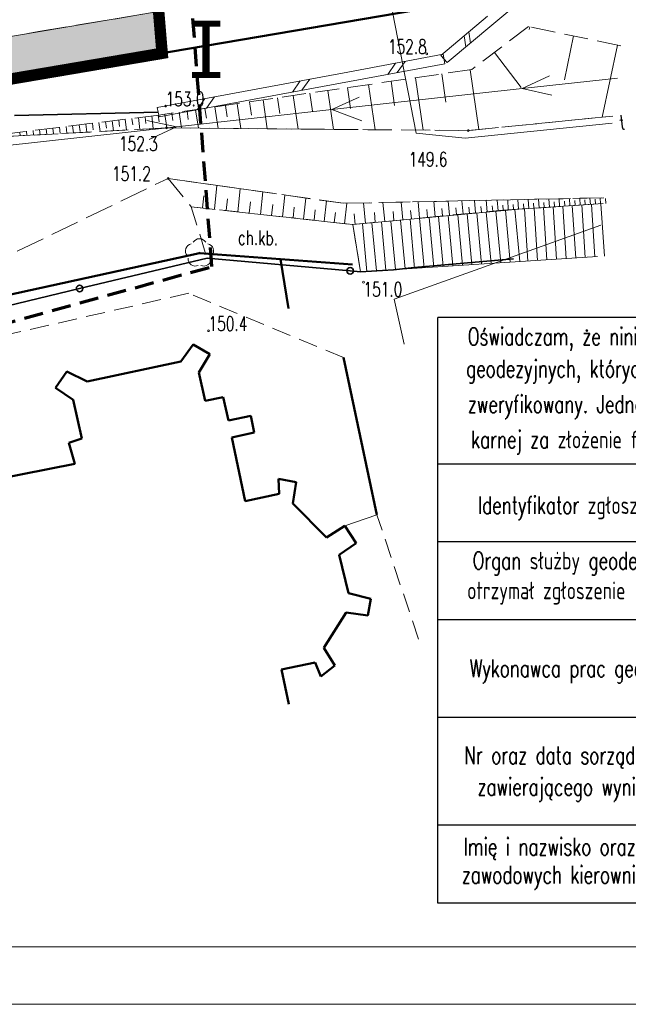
# Model space of a CAD drawing. Header units: feet. Extents: x 7492985 to 7493694, y 5986539 to 5988015.
# Tile 6 of 32: x 7493228 to 7493260, y 5986539 to 5986590. Entities that reach past the tile are written whole.
import ezdxf
from ezdxf.enums import TextEntityAlignment as Align

# ---------------------------------------------------------------- set-up
doc = ezdxf.new("R2010")
doc.units = ezdxf.units.FT
doc.header["$MEASUREMENT"] = 0
for name, pattern in [('1', [0]), ('1_1', [0]), ('1_14', [1, -1]), ('1_OTKC', [1.5, 1, -0.5]), ('1_OTKJ', [2, 1.5, -0.5]), ('1_OTKS', [0]), ('1_OTKSG', [0]), ('1_OTKU', [2, 1.5, -0.5]), ('1_OTRK', [1.75, 1.25, -0.5]), ('1_OTRKG', [1.75, 1.25, -0.5]), ('2', [1.5, 1, -0.5]), ('2_EGBU_A', [0]), ('3_SUEP_A', [0]), ('3_SUTP_A', [0]), ('3_SUWP', [0]), ('GDE', [0]), ('HIDDEN2', [4.7625, 3.175, -1.5875]), ('UPX', [0])]:
    doc.linetypes.add(name, pattern=pattern)
doc.layers.get('0').update_dxf_attribs({"color": 250, "linetype": 'CONTINUOUS', "lineweight": 100})
doc.layers.add('_k_niewidoczna', color=72, linetype='CONTINUOUS', lineweight=9, plot=False)
for name, color, linetype, lineweight in [('_k_opis', 1, 'CONTINUOUS', 13), ('_k_tabela', 7, 'CONTINUOUS', 13), ('_k_widok', 7, 'CONTINUOUS', 18), ('_k_zarys', 7, 'HIDDEN2', 20), ('_k_ściany', 7, 'CONTINUOUS', 35), ('DZIALKI_L_1', 2, '1', 50), ('EDZPD_L_0', 7, '1', 18), ('EGBB_L_0', 250, '2_EGBU_A', 50), ('OTD_L_12', 7, 'CONTINUOUS', 18), ('OTK_E_T_1', 7, 'CONTINUOUS', 0), ('OTK_L_0', 7, '1_OTKJ', 18), ('OTK_L_2', 7, '1_OTKC', 18), ('OTK_L_4', 7, '1_OTKU', 18), ('OTK_L_6', 7, '1_OTKS', 18), ('OTO_L_0', 7, 'CONTINUOUS', 35), ('OTR_L_1', 7, '1_OTRK', 18), ('OTR_T_1', 7, 'CONTINUOUS', 18), ('OTZ_T_0', 250, 'CONTINUOUS', 18), ('SUEP_L_0', 1, '3_SUEP_A', 18), ('SUWP_L_0', 5, '3_SUWP', 18), ('UCCOO_T_0_b', 1, 'CONTINUOUS', 20), ('UXXPO_L_1_b', 7, 'UPX', 25)]:
    doc.layers.add(name, color=color, linetype=linetype, lineweight=lineweight)
for name, color, linetype, lineweight, true_color in [('SUTP_E_T_0', 7, 'CONTINUOUS', 0, 0xff9100), ('SUTP_L_0', 7, '3_SUTP_A', 18, 0xff9100), ('ZASIEG_L_0', 7, '2', 70, 0x2cd341)]:
    doc.layers.add(name, color=color, linetype=linetype, lineweight=lineweight, true_color=true_color)
doc.styles.add('GENERATED_STYLE_1', font='MS Gothic.ttf')
doc.styles.get("Standard").update_dxf_attribs({"font": 'Simplex.SHX', "width": 0.75})

# ---------------------------------------------------------------- blocks, each defined once
blk = doc.blocks.new('2_OTRN')
at = {"linetype": 'Continuous'}
blk.add_circle((0, 0), 0.045, dxfattribs=at)
blk = doc.blocks.new('2_OTZL')
at = {"linetype": 'Continuous'}
blk.add_circle((0, 0), 0.045, dxfattribs=at)
for centre, start, end in [((0, 0.375), 30.1401, 149.8599), ((-0.357, 0.116), 102.1445, 221.86), ((0.357, 0.116), 318.14, 77.8555), ((-0.22, -0.303), 174.1482, 293.8542), ((0.22, -0.303), 246.1458, 5.8518)]:
    blk.add_arc(centre, 0.375, start, end, dxfattribs=at)
blk = doc.blocks.new('dz_89')
at = {"layer": '_k_widok', "true_color": 0x727430, "transparency": 33554483}
h = blk.add_hatch(color=67, dxfattribs=at)
h.dxf.hatch_style = 1
h.paths.add_polyline_path([(72.464, -41.627), (72.362, -39.443), (53.603, -41.895), (53.84, -44.089)])
h.paths.add_polyline_path([(60.646, -26.181), (60.508, -26.067), (44.964, -27.632), (45.279, -31.881), (49.983, -31.463), (49.93, -30.871), (51.668, -30.695), (51.941, -32.767), (50.125, -32.9), (50.046, -32.326), (45.341, -32.754), (45.498, -34.882), (47.589, -36.757), (52.91, -36.58), (53.309, -39.863), (61.837, -38.718), (61.204, -34.486), (61.275, -34.401), (61.304, -34.311)])
at = {"layer": '_k_niewidoczna'}
blk.add_lwpolyline([(27.276, -44.83), (36.234, -43.972), (40.538, -43.6), (41.261, -42.547), (50.081, -44.586), (53.84, -44.089), (53.603, -41.895), (72.362, -39.443), (72.26, -37.264), (66.093, -38.086), (64.354, -25.373), (62.569, -24.136), (62.253, -21.062), (60.353, -21.291), (60.693, -24.5), (59.516, -24.637)], dxfattribs=at)
at = {"layer": '_k_zarys', "color": 1, "ltscale": 0.7, "const_width": 0.6}
blk.add_lwpolyline([(6.603, 40.543), (6.603, 40.543), (68.502, 43.426), (72.464, -41.627), (50.081, -44.586), (41.261, -42.547), (32.734, -54.97), (26.769, -58.21), (-7.837, -62.869), (-10.81, -30.016), (5.084, -30.196), (5.148, -5.572), (5.752, 14.49), (6.603, 40.543), (6.603, 40.543)], dxfattribs=at)
at = {"layer": '_k_opis', "color": 1, "insert": (73.801, -39.963), "char_height": 3, "attachment_point": 1, "rotation": 357.8731, "style": 'GENERATED_STYLE_1'}
blk.add_mtext_dynamic_manual_height_columns('{\\fMS Gothic|b1|i0|c238|p49;I}', width=3.91767, gutter_width=12.5, heights=[0], dxfattribs=at)

msp = doc.modelspace()

# ---------------------------------------------------------------- linework, layer by layer
at = {"layer": 'DZIALKI_L_1', "linetype": '1'}
for p, q in [((7493213.63, 5986584.43), (7493249.12, 5986590.47)), ((7493237.84, 5986577.78), (7493209.21, 5986571.48)), ((7493242.06, 5986577.47), (7493237.84, 5986577.78)), ((7493242.48, 5986574.88), (7493242.06, 5986577.47)), ((7493242.06, 5986577.47), (7493245.82, 5986577.19))]:
    msp.add_line(p, q, dxfattribs=at)
at = {"layer": 'EDZPD_L_0', "linetype": 'GDE', "lineweight": 18}
for p, q in [((7493213.63, 5986584.43), (7493249.12, 5986590.47)), ((7493209.21, 5986571.48), (7493237.84, 5986577.78)), ((7493237.84, 5986577.78), (7493245.82, 5986577.19)), ((7493242.06, 5986577.47), (7493242.48, 5986574.88))]:
    msp.add_line(p, q, dxfattribs=at)
at = {"layer": 'EGBB_L_0', "linetype": '2_EGBU_A'}
for p, q in [((7493237.5, 5986573.01), (7493236.87, 5986572.11)), ((7493238.38, 5986572.5), (7493237.5, 5986573.01)), ((7493237.8, 5986571.55), (7493238.38, 5986572.5)), ((7493245.35, 5986572.33), (7493247.1, 5986564.1)), ((7493236.87, 5986572.11), (7493231.97, 5986571.07)), ((7493230.92, 5986571.59), (7493230.32, 5986570.74)), ((7493231.97, 5986571.07), (7493230.92, 5986571.59)), ((7493238.14, 5986570.06), (7493237.8, 5986571.55)), ((7493230.32, 5986570.74), (7493231.25, 5986570.11)), ((7493231.25, 5986570.11), (7493231.7, 5986568.09)), ((7493239.07, 5986570.25), (7493238.14, 5986570.06)), ((7493239.35, 5986569.03), (7493239.07, 5986570.25)), ((7493240.51, 5986569.28), (7493239.35, 5986569.03)), ((7493240.7, 5986568.4), (7493240.51, 5986569.28)), ((7493231.7, 5986568.09), (7493231.02, 5986567.87)), ((7493239.52, 5986568.14), (7493240.7, 5986568.4)), ((7493240.23, 5986564.82), (7493239.52, 5986568.14)), ((7493231.02, 5986567.87), (7493231.33, 5986566.77)), ((7493231.33, 5986566.77), (7493226.48, 5986565.81)), ((7493242.88, 5986565.81), (7493241.97, 5986565.99)), ((7493241.97, 5986565.99), (7493241.99, 5986565.2)), ((7493242.71, 5986564.69), (7493242.88, 5986565.81)), ((7493241.99, 5986565.2), (7493240.23, 5986564.82)), ((7493244.46, 5986562.92), (7493242.71, 5986564.69)), ((7493245.42, 5986563.53), (7493244.46, 5986562.92)), ((7493246.02, 5986562.62), (7493245.42, 5986563.53)), ((7493245.12, 5986562.01), (7493246.02, 5986562.62)), ((7493245.62, 5986560.01), (7493245.12, 5986562.01)), ((7493246.79, 5986559.71), (7493245.62, 5986560.01)), ((7493246.62, 5986558.84), (7493246.79, 5986559.71)), ((7493244.33, 5986557.15), (7493245.5, 5986559.01)), ((7493245.5, 5986559.01), (7493246.62, 5986558.84)), ((7493244.91, 5986556.23), (7493244.33, 5986557.15)), ((7493242.11, 5986556.02), (7493243.87, 5986556.39)), ((7493243.87, 5986556.39), (7493244.17, 5986555.66)), ((7493244.17, 5986555.66), (7493244.91, 5986556.23)), ((7493242.496, 5986554.218), (7493242.11, 5986556.02))]:
    msp.add_line(p, q, dxfattribs=at)
at = {"layer": 'OTD_L_12'}
for p, q in [((7493253.201, 5986589.779), (7493255.641, 5986591.829)), ((7493250.439, 5986588.111), (7493252.879, 5986590.161)), ((7493250.761, 5986587.729), (7493253.201, 5986589.779)), ((7493251.737, 5986588.549), (7493251.659, 5986589.136)), ((7493251.981, 5986588.754), (7493251.903, 5986589.341)), ((7493245.581, 5986587.239), (7493250.554, 5986588.166)), ((7493250.439, 5986588.111), (7493250.761, 5986587.729)), ((7493250.554, 5986588.166), (7493250.646, 5986587.674)), ((7493245.672, 5986586.748), (7493250.646, 5986587.674)), ((7493247.662, 5986587.118), (7493248.068, 5986587.702)), ((7493248.159, 5986587.211), (7493248.565, 5986587.795)), ((7493240.608, 5986586.312), (7493245.581, 5986587.239)), ((7493240.699, 5986585.821), (7493245.672, 5986586.748)), ((7493242.688, 5986586.192), (7493243.094, 5986586.776)), ((7493243.186, 5986586.284), (7493243.592, 5986586.868)), ((7493235.634, 5986585.386), (7493240.608, 5986586.312)), ((7493235.726, 5986584.894), (7493240.699, 5986585.821)), ((7493237.715, 5986585.265), (7493238.121, 5986585.849)), ((7493238.212, 5986585.358), (7493238.618, 5986585.942)), ((7493235.634, 5986585.386), (7493235.726, 5986584.894))]:
    msp.add_line(p, q, dxfattribs=at)
at = {"layer": 'OTK_L_0', "linetype": '1_OTKJ'}
for p, q in [((7493259.419, 5986584.942), (7493251.87, 5986584.18)), ((7493236.12, 5986584.32), (7493225.71, 5986583.76)), ((7493251.87, 5986584.18), (7493236.12, 5986584.32)), ((7493224.72, 5986576.14), (7493236.2, 5986581.68)), ((7493236.2, 5986581.68), (7493245.33, 5986580.38)), ((7493245.33, 5986580.38), (7493258.949, 5986580.667))]:
    msp.add_line(p, q, dxfattribs=at)
at = {"layer": 'OTK_L_2', "linetype": '1_OTKC'}
for p, q in [((7493245.84, 5986579.27), (7493237.41, 5986580.2)), ((7493237.41, 5986580.2), (7493238.23, 5986577.52)), ((7493246.24, 5986576.8), (7493245.84, 5986579.27)), ((7493238.23, 5986577.52), (7493246.24, 5986576.8)), ((7493237.28, 5986575.68), (7493226.95, 5986573.33)), ((7493245.35, 5986572.33), (7493237.28, 5986575.68)), ((7493236.87, 5986572.11), (7493237.5, 5986573.01)), ((7493237.5, 5986573.01), (7493238.38, 5986572.5)), ((7493238.38, 5986572.5), (7493237.8, 5986571.55)), ((7493247.1, 5986564.1), (7493245.35, 5986572.33)), ((7493231.97, 5986571.07), (7493236.87, 5986572.11)), ((7493230.32, 5986570.74), (7493230.92, 5986571.59)), ((7493230.92, 5986571.59), (7493231.97, 5986571.07)), ((7493237.8, 5986571.55), (7493238.14, 5986570.06)), ((7493231.25, 5986570.11), (7493230.32, 5986570.74)), ((7493231.7, 5986568.09), (7493231.25, 5986570.11)), ((7493238.14, 5986570.06), (7493239.07, 5986570.25)), ((7493239.07, 5986570.25), (7493239.35, 5986569.03)), ((7493239.35, 5986569.03), (7493240.51, 5986569.28)), ((7493240.51, 5986569.28), (7493240.7, 5986568.4)), ((7493231.02, 5986567.87), (7493231.7, 5986568.09)), ((7493240.7, 5986568.4), (7493239.52, 5986568.14)), ((7493239.52, 5986568.14), (7493240.23, 5986564.82)), ((7493231.33, 5986566.77), (7493231.02, 5986567.87)), ((7493226.48, 5986565.81), (7493231.33, 5986566.77)), ((7493241.99, 5986565.2), (7493241.97, 5986565.99)), ((7493241.97, 5986565.99), (7493242.88, 5986565.81)), ((7493242.88, 5986565.81), (7493242.71, 5986564.69)), ((7493240.23, 5986564.82), (7493241.99, 5986565.2)), ((7493242.71, 5986564.69), (7493244.46, 5986562.92)), ((7493249.272, 5986557.611), (7493247.1, 5986564.1)), ((7493244.46, 5986562.92), (7493245.42, 5986563.53)), ((7493245.42, 5986563.53), (7493246.02, 5986562.62)), ((7493246.02, 5986562.62), (7493245.12, 5986562.01)), ((7493245.12, 5986562.01), (7493245.62, 5986560.01)), ((7493245.62, 5986560.01), (7493246.79, 5986559.71)), ((7493246.79, 5986559.71), (7493246.62, 5986558.84)), ((7493245.5, 5986559.01), (7493244.33, 5986557.15)), ((7493246.62, 5986558.84), (7493245.5, 5986559.01)), ((7493244.33, 5986557.15), (7493244.91, 5986556.23)), ((7493243.87, 5986556.39), (7493242.11, 5986556.02)), ((7493244.17, 5986555.66), (7493243.87, 5986556.39)), ((7493244.91, 5986556.23), (7493244.17, 5986555.66)), ((7493242.11, 5986556.02), (7493242.496, 5986554.218))]:
    msp.add_line(p, q, dxfattribs=at)
at = {"layer": 'OTK_L_2', "linetype": '1_14'}
msp.add_line((7493247.1, 5986564.1), (7493245.42, 5986563.53), dxfattribs=at)
at = {"layer": 'OTK_L_4', "linetype": '1_OTKU'}
for p, q in [((7493229.44, 5986589.35), (7493238, 5986590.78)), ((7493217.05, 5986587.25), (7493229.44, 5986589.35))]:
    msp.add_line(p, q, dxfattribs=at)
at = {"layer": 'OTK_L_6', "linetype": '1_OTKSG'}
for p, q in [((7493254.5, 5986580.08), (7493245.84, 5986579.27)), ((7493258.916, 5986580.367), (7493254.5, 5986580.08))]:
    msp.add_line(p, q, dxfattribs=at)
at = {"layer": 'OTK_L_6', "linetype": '1_1'}
for p, q in [((7493252.81, 5986579.922), (7493253.061, 5986577.238)), ((7493253.307, 5986579.968), (7493253.56, 5986577.271)), ((7493253.805, 5986580.015), (7493254.059, 5986577.303)), ((7493254.303, 5986580.062), (7493254.558, 5986577.335)), ((7493254.802, 5986580.1), (7493254.979, 5986577.362)), ((7493255.301, 5986580.132), (7493255.478, 5986577.394)), ((7493255.799, 5986580.164), (7493255.977, 5986577.426)), ((7493256.298, 5986580.197), (7493256.476, 5986577.458)), ((7493256.797, 5986580.229), (7493256.975, 5986577.49)), ((7493257.296, 5986580.262), (7493257.474, 5986577.522)), ((7493257.795, 5986580.294), (7493257.973, 5986577.554)), ((7493258.294, 5986580.326), (7493258.472, 5986577.586)), ((7493258.793, 5986580.359), (7493258.971, 5986577.618)), ((7493246.836, 5986579.363), (7493247.07, 5986576.853)), ((7493247.333, 5986579.41), (7493247.57, 5986576.885)), ((7493247.831, 5986579.456), (7493248.069, 5986576.918)), ((7493248.329, 5986579.503), (7493248.568, 5986576.95)), ((7493248.827, 5986579.549), (7493249.067, 5986576.982)), ((7493249.325, 5986579.596), (7493249.566, 5986577.014)), ((7493249.823, 5986579.643), (7493250.065, 5986577.046)), ((7493250.32, 5986579.689), (7493250.565, 5986577.078)), ((7493250.818, 5986579.736), (7493251.064, 5986577.11)), ((7493251.316, 5986579.782), (7493251.563, 5986577.142)), ((7493251.814, 5986579.829), (7493252.062, 5986577.174)), ((7493252.312, 5986579.875), (7493252.561, 5986577.206)), ((7493246.338, 5986579.317), (7493246.571, 5986576.821))]:
    msp.add_line(p, q, dxfattribs=at)
at = {"layer": 'OTK_L_6', "linetype": '1_OTKS'}
for p, q in [((7493245.84, 5986579.27), (7493246.24, 5986576.8)), ((7493246.24, 5986576.8), (7493258.611, 5986577.595))]:
    msp.add_line(p, q, dxfattribs=at)
at = {"layer": 'OTK_L_6', "linetype": '1_1'}
msp.add_point((7493245.84, 5986579.27), dxfattribs=at)
at = {"layer": 'OTO_L_0'}
for p, q in [((7493235.68, 5986585.14), (7493228.182, 5986584.963)), ((7493231.583, 5986575.927), (7493238.23, 5986577.52)), ((7493238.23, 5986577.52), (7493245.7, 5986576.849)), ((7493249.05, 5986577.03), (7493254.23, 5986577.48)), ((7493245.7, 5986576.849), (7493246.24, 5986576.8)), ((7493246.24, 5986576.8), (7493247.96, 5986576.91)), ((7493247.96, 5986576.91), (7493249.05, 5986577.03)), ((7493224.937, 5986574.334), (7493231.583, 5986575.927))]:
    msp.add_line(p, q, dxfattribs=at)
for centre in [(7493245.7, 5986576.849), (7493231.583, 5986575.927)]:
    msp.add_circle(centre, 0.17, dxfattribs=at)
at = {"layer": 'OTR_L_1', "linetype": '1_OTRKG'}
for p, q in [((7493255.01, 5986589.62), (7493252.05, 5986587.37)), ((7493259.823, 5986588.609), (7493255.01, 5986589.62)), ((7493252.05, 5986587.37), (7493235.71, 5986584.99)), ((7493235.71, 5986584.99), (7493225.71, 5986583.76)), ((7493237.41, 5986580.2), (7493245.84, 5986579.27)), ((7493245.84, 5986579.27), (7493253.68, 5986580.02)), ((7493253.68, 5986580.02), (7493258.916, 5986580.363))]:
    msp.add_line(p, q, dxfattribs=at)
at = {"layer": 'OTR_L_1', "linetype": '1_1'}
for p, q in [((7493255.079, 5986589.605), (7493255.047, 5986589.454)), ((7493257.364, 5986589.125), (7493256.884, 5986586.84)), ((7493259.65, 5986588.645), (7493258.86, 5986584.886)), ((7493253.232, 5986588.268), (7493254.626, 5986586.434)), ((7493250.481, 5986587.142), (7493250.696, 5986585.665)), ((7493251.958, 5986587.357), (7493252.413, 5986584.235)), ((7493246.658, 5986586.585), (7493247.002, 5986584.223)), ((7493247.839, 5986586.757), (7493248.024, 5986585.485)), ((7493249.111, 5986586.942), (7493249.51, 5986584.201)), ((7493243.601, 5986586.139), (7493243.738, 5986585.195)), ((7493244.545, 5986586.277), (7493244.841, 5986584.242)), ((7493245.562, 5986586.425), (7493245.722, 5986585.329)), ((7493239.805, 5986585.586), (7493239.994, 5986584.286)), ((7493240.455, 5986585.681), (7493240.558, 5986584.98)), ((7493241.156, 5986585.783), (7493241.376, 5986584.273)), ((7493241.911, 5986585.893), (7493242.03, 5986585.08)), ((7493242.725, 5986586.012), (7493242.98, 5986584.259)), ((7493236.03, 5986585.037), (7493236.134, 5986584.32)), ((7493236.388, 5986585.089), (7493236.444, 5986584.703)), ((7493236.774, 5986585.145), (7493236.895, 5986584.313)), ((7493237.19, 5986585.206), (7493237.255, 5986584.757)), ((7493237.638, 5986585.271), (7493237.779, 5986584.305)), ((7493238.121, 5986585.341), (7493238.197, 5986584.821)), ((7493238.641, 5986585.417), (7493238.804, 5986584.296)), ((7493239.201, 5986585.499), (7493239.289, 5986584.895)), ((7493231.902, 5986584.522), (7493231.955, 5986584.096)), ((7493232.246, 5986584.564), (7493232.289, 5986584.22)), ((7493232.59, 5986584.606), (7493232.649, 5986584.133)), ((7493232.934, 5986584.649), (7493232.977, 5986584.305)), ((7493233.278, 5986584.691), (7493233.342, 5986584.171)), ((7493233.622, 5986584.733), (7493233.665, 5986584.389)), ((7493233.966, 5986584.776), (7493234.036, 5986584.208)), ((7493234.31, 5986584.818), (7493234.353, 5986584.474)), ((7493234.654, 5986584.86), (7493234.73, 5986584.245)), ((7493234.998, 5986584.902), (7493235.041, 5986584.558)), ((7493235.342, 5986584.945), (7493235.424, 5986584.283)), ((7493235.686, 5986584.987), (7493235.729, 5986584.643)), ((7493228.462, 5986584.099), (7493228.485, 5986583.909)), ((7493228.806, 5986584.141), (7493228.832, 5986583.928)), ((7493229.15, 5986584.183), (7493229.179, 5986583.947)), ((7493229.494, 5986584.225), (7493229.526, 5986583.965)), ((7493229.838, 5986584.268), (7493229.873, 5986583.984)), ((7493230.182, 5986584.31), (7493230.22, 5986584.003)), ((7493230.526, 5986584.352), (7493230.567, 5986584.021)), ((7493230.87, 5986584.395), (7493230.913, 5986584.051)), ((7493231.214, 5986584.437), (7493231.261, 5986584.059)), ((7493231.558, 5986584.479), (7493231.601, 5986584.135)), ((7493238.613, 5986580.067), (7493238.751, 5986581.317)), ((7493239.833, 5986579.933), (7493239.967, 5986581.144)), ((7493241.016, 5986579.802), (7493241.146, 5986580.976)), ((7493237.988, 5986580.136), (7493238.058, 5986580.771)), ((7493239.228, 5986579.999), (7493239.296, 5986580.614)), ((7493240.429, 5986579.867), (7493240.495, 5986580.463)), ((7493242.163, 5986579.676), (7493242.288, 5986580.813)), ((7493243.274, 5986579.553), (7493243.395, 5986580.655)), ((7493244.351, 5986579.434), (7493244.468, 5986580.503)), ((7493246.499, 5986579.333), (7493246.396, 5986580.402)), ((7493247.511, 5986579.43), (7493247.416, 5986580.424)), ((7493248.452, 5986579.52), (7493248.364, 5986580.444)), ((7493249.327, 5986579.604), (7493249.245, 5986580.462)), ((7493250.14, 5986579.681), (7493250.064, 5986580.48)), ((7493250.896, 5986579.754), (7493250.825, 5986580.496)), ((7493251.599, 5986579.821), (7493251.533, 5986580.511)), ((7493252.252, 5986579.883), (7493252.191, 5986580.525)), ((7493252.859, 5986579.941), (7493252.802, 5986580.537)), ((7493253.423, 5986579.995), (7493253.37, 5986580.549)), ((7493253.958, 5986580.038), (7493253.924, 5986580.561)), ((7493254.494, 5986580.073), (7493254.461, 5986580.572)), ((7493255.029, 5986580.108), (7493254.998, 5986580.584)), ((7493255.297, 5986580.126), (7493255.28, 5986580.394)), ((7493255.565, 5986580.143), (7493255.535, 5986580.595)), ((7493255.833, 5986580.161), (7493255.815, 5986580.429)), ((7493256.1, 5986580.179), (7493256.072, 5986580.606)), ((7493256.368, 5986580.196), (7493256.351, 5986580.464)), ((7493256.636, 5986580.214), (7493256.609, 5986580.618)), ((7493256.904, 5986580.231), (7493256.886, 5986580.499)), ((7493257.171, 5986580.249), (7493257.147, 5986580.629)), ((7493257.439, 5986580.266), (7493257.422, 5986580.534)), ((7493257.707, 5986580.284), (7493257.684, 5986580.64)), ((7493257.975, 5986580.301), (7493257.957, 5986580.569)), ((7493258.242, 5986580.319), (7493258.221, 5986580.652)), ((7493258.51, 5986580.336), (7493258.493, 5986580.604)), ((7493258.778, 5986580.354), (7493258.758, 5986580.663)), ((7493259.046, 5986580.371), (7493259.028, 5986580.639)), ((7493241.594, 5986579.738), (7493241.658, 5986580.316)), ((7493242.723, 5986579.614), (7493242.784, 5986580.174)), ((7493243.816, 5986579.493), (7493243.876, 5986580.036)), ((7493244.876, 5986579.376), (7493244.934, 5986579.902)), ((7493245.41, 5986579.317), (7493245.527, 5986580.384)), ((7493247.014, 5986579.382), (7493246.965, 5986579.898)), ((7493247.99, 5986579.476), (7493247.944, 5986579.955)), ((7493248.898, 5986579.563), (7493248.855, 5986580.008)), ((7493249.741, 5986579.643), (7493249.702, 5986580.057)), ((7493250.525, 5986579.718), (7493250.488, 5986580.103)), ((7493251.254, 5986579.788), (7493251.22, 5986580.146)), ((7493251.931, 5986579.853), (7493251.9, 5986580.185)), ((7493252.561, 5986579.913), (7493252.531, 5986580.222)), ((7493253.146, 5986579.969), (7493253.119, 5986580.256)), ((7493253.69, 5986580.021), (7493253.673, 5986580.288)), ((7493254.226, 5986580.056), (7493254.208, 5986580.324)), ((7493254.762, 5986580.091), (7493254.744, 5986580.359)), ((7493245.964, 5986579.282), (7493245.911, 5986579.836))]:
    msp.add_line(p, q, dxfattribs=at)
at = {"layer": 'OTR_L_1', "linetype": '1_OTRK'}
for p, q in [((7493251.87, 5986584.18), (7493259.419, 5986584.942)), ((7493225.71, 5986583.76), (7493236.12, 5986584.32)), ((7493236.12, 5986584.32), (7493251.87, 5986584.18)), ((7493245.33, 5986580.38), (7493236.2, 5986581.68)), ((7493236.2, 5986581.68), (7493237.41, 5986580.2)), ((7493258.949, 5986580.667), (7493245.33, 5986580.38))]:
    msp.add_line(p, q, dxfattribs=at)
at = {"layer": 'SUEP_L_0', "linetype": '3_SUEP_A'}
for p, q in [((7493254.68, 5986586.371), (7493256.116, 5986587.033)), ((7493259.65, 5986586.92), (7493254.68, 5986586.371)), ((7493254.68, 5986586.371), (7493244.741, 5986585.273)), ((7493256.226, 5986586.039), (7493254.68, 5986586.371)), ((7493244.741, 5986585.273), (7493246.177, 5986585.934)), ((7493244.741, 5986585.273), (7493236.639, 5986584.377)), ((7493246.314, 5986584.692), (7493244.741, 5986585.273)), ((7493236.639, 5986584.377), (7493235.093, 5986584.71)), ((7493236.639, 5986584.377), (7493226.7, 5986583.279)), ((7493235.203, 5986583.716), (7493236.639, 5986584.377))]:
    msp.add_line(p, q, dxfattribs=at)
at = {"layer": 'SUTP_L_0', "linetype": '3_SUTP_A'}
for p, q in [((7493249.15, 5986584.04), (7493247.14, 5986594.38)), ((7493259.379, 5986584.573), (7493251.71, 5986583.79)), ((7493251.71, 5986583.79), (7493249.15, 5986584.04))]:
    msp.add_line(p, q, dxfattribs=at)
at = {"layer": 'SUWP_L_0', "linetype": '3_SUWP'}
for p, q in [((7493258.792, 5986579.241), (7493248, 5986575.38)), ((7493248, 5986575.38), (7493248.521, 5986573.018))]:
    msp.add_line(p, q, dxfattribs=at)
at = {"layer": 'UXXPO_L_1_b', "linetype": 'UPX', "lineweight": 25}
for p, q in [((7493250.279, 5986543.823), (7493250.28, 5986574.423)), ((7493298.036, 5986574.422), (7493250.28, 5986574.423)), ((7493250.28, 5986566.773), (7493298.036, 5986566.772)), ((7493298.036, 5986562.692), (7493250.28, 5986562.693)), ((7493298.036, 5986558.612), (7493250.28, 5986558.613)), ((7493298.036, 5986553.512), (7493250.28, 5986553.513)), ((7493250.28, 5986547.903), (7493298.036, 5986547.902)), ((7493298.036, 5986543.822), (7493250.279, 5986543.823))]:
    msp.add_line(p, q, dxfattribs=at)
at = {"layer": 'ZASIEG_L_0', "linetype": '2'}
for p, q in [((7493238.489, 5986577.075), (7493230.511, 5986681.114)), ((7493212.787, 5986570.005), (7493238.489, 5986577.075))]:
    msp.add_line(p, q, dxfattribs=at)

# ---------------------------------------------------------------- block references
at = {"layer": 'OTR_T_1'}
for p in [(7493249.7, 5986588.19), (7493236.07, 5986585.46), (7493236.12, 5986584.32), (7493251.87, 5986584.18), (7493236.2, 5986581.68), (7493246.4, 5986576.26), (7493238.31, 5986573.72)]:
    msp.add_blockref('2_OTRN', p, dxfattribs=at)
at = {"layer": 'OTZ_T_0'}
msp.add_blockref('2_OTZL', (7493237.84, 5986577.78), dxfattribs=at)

# ---------------------------------------------------------------- texts
at = {"layer": 'OTK_E_T_1', "lineweight": 9, "width": 0.7}
msp.add_text('ch.kb.', height=0.75, rotation=359.4838, dxfattribs=at).set_placement((7493240.89, 5986578.58), align=Align.MIDDLE)
at = {"layer": 'OTR_T_1', "lineweight": 9, "width": 0.7}
for s, p in [('152.8', (7493249.7, 5986588.19)), ('151.2', (7493235.3, 5986581.55))]:
    msp.add_text(s, height=0.75, dxfattribs=at).set_placement(p, align=Align.RIGHT)
for s, p in [('153.0', (7493236.07, 5986585.46)), ('150.4', (7493238.31, 5986573.72))]:
    msp.add_text(s, height=0.75, dxfattribs=at).set_placement(p)
for s, p in [('152.3', (7493235.66, 5986583.87)), ('149.6', (7493250.78, 5986583.05))]:
    msp.add_text(s, height=0.75, dxfattribs=at).set_placement(p, align=Align.TOP_RIGHT)
msp.add_text('151.0', height=0.75, dxfattribs=at).set_placement((7493246.4, 5986576.26), align=Align.TOP_LEFT)
at = {"layer": 'SUTP_E_T_0', "lineweight": 9, "width": 0.7}
msp.add_text('t', height=0.75, rotation=6.4146, dxfattribs=at).set_placement((7493259.89, 5986584.617), align=Align.MIDDLE)
at = {"layer": 'UCCOO_T_0_b', "width": 0.7}
for s, p in [('Oświadczam, że niniejszy dokument został ', (7493251.846, 5986573.879)), ('geodezyjnych, których rezultaty zawiera operat ', (7493251.76, 5986572.2)), ('zweryfikowany. Jednocześnie informuję, że ', (7493251.846, 5986570.349)), ('karnej za złożenie fałszywego oświadczenia.', (7493252.019, 5986568.498))]:
    msp.add_text(s, height=0.918, dxfattribs=at).set_placement(p, align=Align.TOP_LEFT)
for s, p in [('Identyfikator zgłoszenia prac geodezyjnych', (7493261.636, 5986564.15)), ('Organ służby geodezyjnej, który', (7493259.062, 5986561.257)), ('otrzymał zgłoszenie', (7493255.94, 5986559.695)), ('Wykonawca prac geodezyjnych', (7493258.581, 5986555.625)), ('Nr oraz data sorządzenia dokumentu', (7493259.828, 5986551.088)), ('zawierającego wynik pozytywnej weryfikacji', (7493261.688, 5986549.435)), ('Imię i nazwisko oraz numer uprawnień', (7493260.065, 5986546.308)), ('zawodowych kierownika prac', (7493257.74, 5986544.844))]:
    msp.add_text(s, height=0.918, dxfattribs=at).set_placement(p, align=Align.CENTER)

# ---------------------------------------------------------------- next in the draw order: block references
at = {"layer": '_k_ściany', "rotation": 2.126854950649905}
msp.add_blockref('dz_89', (7493161.929, 5986627.127), dxfattribs=at)

# ---------------------------------------------------------------- next in the draw order: linework, layer by layer
at = {"layer": '_k_tabela'}
for points in [[(7493349.986, 5986538.534), (7493139.986, 5986538.534), (7493139.986, 5986687.034), (7493349.986, 5986687.034)], [(7493346.986, 5986541.534), (7493146.986, 5986541.534), (7493146.986, 5986684.034), (7493346.986, 5986684.034)]]:
    msp.add_lwpolyline(points, close=True, dxfattribs=at)

doc.saveas('drawing.dxf')
